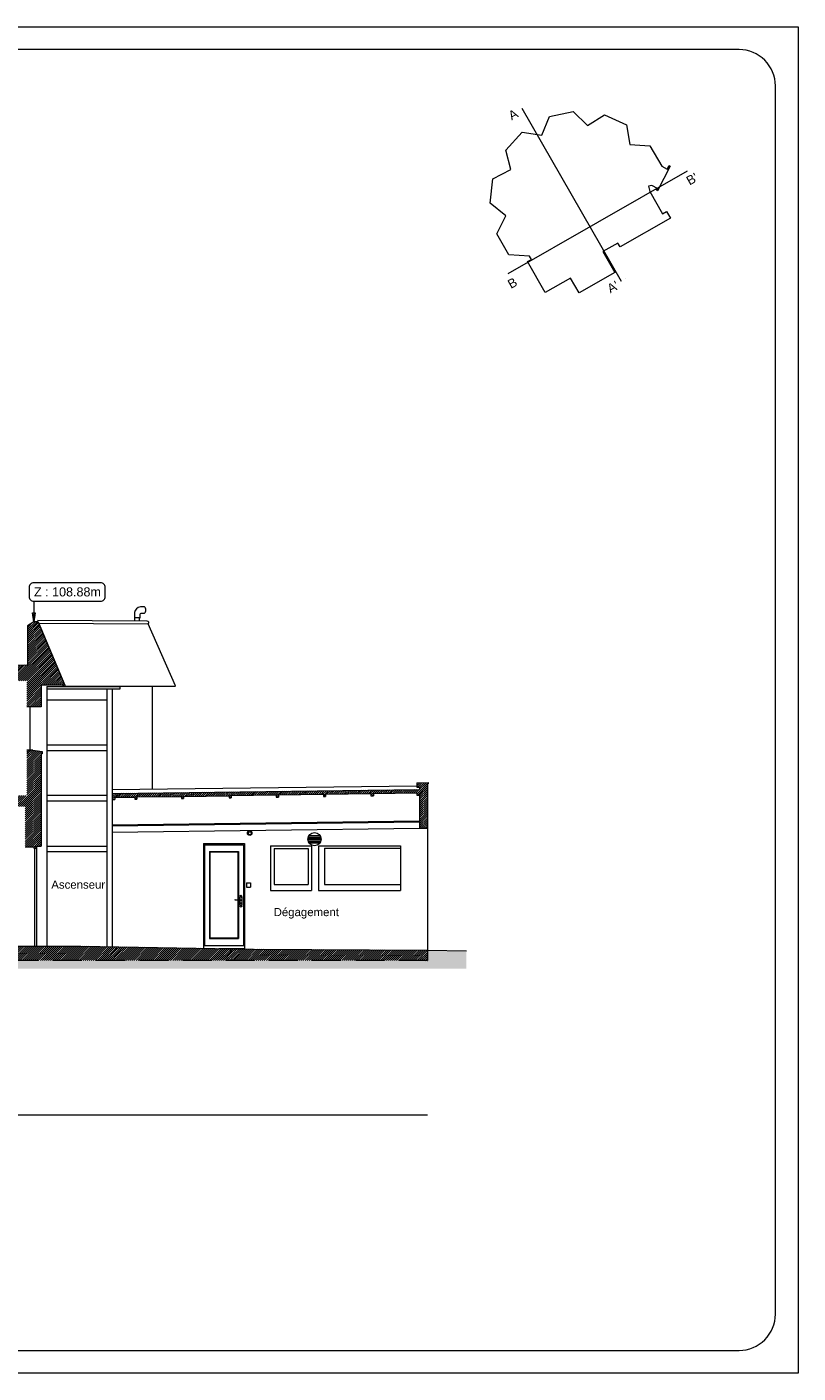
# Model space of a CAD drawing. Header units: metres. Extents: x 76.1 to 162.6, y 92.3 to 122.
# Tile 8 of 8: x 145.6 to 162.6, y 92.3 to 122. Entities that reach past the tile are written whole.
import ezdxf

# ---------------------------------------------------------------- set-up
doc = ezdxf.new("R2010")
doc.units = ezdxf.units.M
doc.header["$LTSCALE"] = 0.1
doc.linetypes.add('CACHE', pattern=[9.525, 6.35, -3.175])
doc.layers.get('0').update_dxf_attribs({"lineweight": 9})
for name, color, linetype, lineweight in [('0_Cadre', 7, 'Continuous', 9), ('_Alti', 115, 'Continuous', 9), ('_Fenêtres', 39, 'Continuous', 9), ('_Portes', 39, 'Continuous', 9), ('_TN', 37, 'Continuous', 9), ('Bâti_Hachure', 254, 'Continuous', 9), ('Bâti_Texte', 166, 'Continuous', 9), ('En retrait', 253, 'Continuous', 9), ('Mur', 7, 'Continuous', 9), ('Toiture', 251, 'Continuous', 9)]:
    doc.layers.add(name, color=color, linetype=linetype, lineweight=lineweight)
doc.styles.get("Standard").update_dxf_attribs({"font": 'arial.ttf'})
doc.styles.add('StylusBt', font='stylu.ttf')

msp = doc.modelspace()

# ---------------------------------------------------------------- hatches: boundary and pattern name
at = {"layer": '_TN'}
h = msp.add_hatch(dxfattribs=at)
h.set_pattern_fill('G_GEOLOG_2', color=256, scale=0.5, angle=270)
h.set_pattern_definition([(270, (0, 0), (0.5, -0.5), [0.125, -0.375]), (270, (0.05, 0), (0.5, -0.5), [0.125, -0.375]), (0, (0.1, -0.3), (0.5, 0.5), [0.125, -0.375]), (0, (0.1, -0.35), (0.5, 0.5), [0.125, -0.375]), (315, (0.05, -0.375), (0.5, -1e-16), [0.125, -0.5821068]), (315, (0.015, -0.41), (0.5, -1e-16), [0.125, -0.5821068]), (45, (0.275, -0.25), (1e-16, 0.5), [0.125, -0.5821068]), (45, (0.31, -0.285), (1e-16, 0.5), [0.125, -0.5821068]), (296.56505, (0.275, -0.375), (2e-10, -0.5), [0.125, -0.993034]), (296.56505, (0.23, -0.395), (2e-10, -0.5), [0.125, -0.993034]), (296.56505, (0.475, -0.175), (2e-10, -0.5), [0.125, -0.993034]), (296.56505, (0.43, -0.195), (2e-10, -0.5), [0.125, -0.993034]), (333.43495, (0.125, -0.125), (0.5, -3e-11), [0.125, -0.993034]), (333.43495, (0.1, -0.17), (0.5, -3e-11), [0.125, -0.993034]), (333.43495, (0.3, -0.07), (0.5, -3e-11), [0.125, -0.993034]), (333.43495, (0.325, -0.025), (0.5, -3e-11), [0.125, -0.993034]), (26.56505, (0.345, -0.445), (0.5, 2e-10), [0.125, -0.993034]), (26.56505, (0.325, -0.4), (0.5, 2e-10), [0.125, -0.993034]), (63.43495, (0.125, -0.075), (3e-11, 0.5), [0.125, -0.993034]), (63.43495, (0.17, -0.095), (3e-11, 0.5), [0.125, -0.993034])])
h.paths.add_polyline_path([(155.294, 101.614), (154.434, 101.625), (154.434, 101.402), (129.642, 101.402), (129.642, 101.653), (128.072, 101.714), (127.656, 101.73), (127.55, 101.691), (126.591, 101.751), (126.591, 101.227), (155.294, 101.227)])
at = {"layer": 'Bâti_Hachure'}
h = msp.add_hatch(dxfattribs=at)
h.set_pattern_fill('ANSI31', color=256, scale=0.01)
edge = h.paths.add_edge_path()
edge.add_line((139.669, 107.573), (145.604, 107.573))
edge.add_line((145.604, 107.573), (145.604, 107.004))
edge.add_line((145.604, 107.004), (145.916, 107.004))
edge.add_line((145.916, 107.004), (145.916, 107.478))
edge.add_line((145.916, 107.478), (146.327, 107.478))
edge.add_line((146.327, 107.478), (146.4, 107.478))
edge.add_line((146.4, 107.478), (146.4, 107.463))
edge.add_arc((146.419, 107.471), 0.0199, 201.9809, 383.8249)
edge.add_line((146.437, 107.479), (145.849, 108.88))
edge.add_line((145.849, 108.88), (145.753, 108.88))
edge.add_line((145.753, 108.88), (145.619, 108.792))
edge.add_line((145.619, 108.792), (145.619, 107.927))
edge.add_line((145.619, 107.927), (143.559, 107.877))
edge.add_line((143.559, 107.877), (142.657, 107.877))
edge.add_line((142.657, 107.877), (139.564, 107.877))
edge.add_line((139.564, 107.877), (139.564, 107.995))
edge.add_line((139.564, 107.995), (139.414, 107.995))
edge.add_line((139.414, 107.995), (139.414, 107.836))
edge.add_line((139.414, 107.836), (139.257, 107.717))
edge.add_line((139.257, 107.717), (139.076, 107.683))
edge.add_line((139.076, 107.683), (138.781, 107.674))
edge.add_line((138.781, 107.674), (138.19, 107.676))
edge.add_line((138.19, 107.676), (137.362, 107.74))
edge.add_line((137.362, 107.74), (137.362, 108.165))
edge.add_line((137.362, 108.165), (129.642, 108.165))
edge.add_line((129.642, 108.165), (129.642, 107.53))
edge.add_line((129.642, 107.53), (130.014, 107.53))
edge.add_line((130.014, 107.53), (130.014, 107.796))
edge.add_line((130.014, 107.796), (137.099, 107.793))
edge.add_line((137.099, 107.793), (137.099, 107.063))
edge.add_line((137.099, 107.063), (137.169, 107.063))
edge.add_line((137.169, 107.063), (137.169, 107.003))
edge.add_line((137.169, 107.003), (137.349, 107.003))
edge.add_line((137.349, 107.003), (137.349, 107.373))
edge.add_line((137.349, 107.373), (139.469, 107.373))
edge.add_line((139.469, 107.373), (139.463, 105.043))
edge.add_line((139.463, 105.043), (133.524, 105.043))
edge.add_line((133.524, 105.043), (130.014, 105.043))
edge.add_line((130.014, 105.043), (130.014, 106.011))
edge.add_line((130.014, 106.011), (129.828, 106.011))
edge.add_line((129.828, 106.011), (129.642, 105.994))
edge.add_line((129.642, 105.994), (129.642, 104.569))
edge.add_line((129.642, 104.569), (130.014, 104.569))
edge.add_line((130.014, 104.569), (130.014, 104.609))
edge.add_line((130.014, 104.609), (130.014, 104.802))
edge.add_line((130.014, 104.802), (139.463, 104.802))
edge.add_line((139.463, 104.802), (139.463, 104.322))
edge.add_line((139.463, 104.322), (139.463, 101.722))
edge.add_line((139.463, 101.722), (136.651, 101.722))
edge.add_line((136.651, 101.722), (136.655, 101.402))
edge.add_line((136.655, 101.402), (145.148, 101.402))
edge.add_line((145.148, 101.402), (145.241, 101.722))
edge.add_line((145.241, 101.722), (143.695, 101.722))
edge.add_line((143.695, 101.722), (143.695, 101.906))
edge.add_line((143.695, 101.906), (143.631, 101.906))
edge.add_line((143.631, 101.906), (143.62, 101.898))
edge.add_line((143.62, 101.898), (143.381, 101.898))
edge.add_line((143.381, 101.898), (143.381, 102.053))
edge.add_line((143.381, 102.053), (143.387, 102.059))
edge.add_line((143.387, 102.059), (143.387, 102.084))
edge.add_line((143.387, 102.084), (143.331, 102.084))
edge.add_line((143.331, 102.084), (143.314, 102.076))
edge.add_line((143.314, 102.076), (143.08, 102.076))
edge.add_line((143.08, 102.076), (143.08, 102.224))
edge.add_line((143.08, 102.224), (143.087, 102.229))
edge.add_line((143.087, 102.229), (143.087, 102.258))
edge.add_line((143.087, 102.258), (143.027, 102.258))
edge.add_line((143.027, 102.258), (143.018, 102.251))
edge.add_line((143.018, 102.251), (142.781, 102.251))
edge.add_line((142.781, 102.251), (142.781, 102.388))
edge.add_line((142.781, 102.388), (142.79, 102.394))
edge.add_line((142.79, 102.394), (142.79, 102.425))
edge.add_line((142.79, 102.425), (142.732, 102.425))
edge.add_line((142.732, 102.425), (142.721, 102.417))
edge.add_line((142.721, 102.417), (142.48, 102.417))
edge.add_line((142.48, 102.417), (142.48, 102.565))
edge.add_line((142.48, 102.565), (142.487, 102.57))
edge.add_line((142.487, 102.57), (142.487, 102.601))
edge.add_line((142.487, 102.601), (142.426, 102.601))
edge.add_line((142.426, 102.601), (142.417, 102.593))
edge.add_line((142.417, 102.593), (142.177, 102.593))
edge.add_line((142.177, 102.593), (142.177, 102.734))
edge.add_line((142.177, 102.734), (142.186, 102.742))
edge.add_line((142.186, 102.742), (142.186, 102.772))
edge.add_line((142.186, 102.772), (142.118, 102.772))
edge.add_line((142.118, 102.772), (142.113, 102.763))
edge.add_line((142.113, 102.763), (141.878, 102.763))
edge.add_line((141.878, 102.763), (141.878, 102.914))
edge.add_line((141.878, 102.914), (141.886, 102.923))
edge.add_line((141.886, 102.923), (141.886, 102.949))
edge.add_line((141.886, 102.949), (141.824, 102.949))
edge.add_line((141.824, 102.949), (141.813, 102.94))
edge.add_line((141.813, 102.94), (141.579, 102.94))
edge.add_line((141.579, 102.94), (141.579, 103.086))
edge.add_line((141.579, 103.086), (141.587, 103.094))
edge.add_line((141.587, 103.094), (141.587, 103.12))
edge.add_line((141.587, 103.12), (141.524, 103.12))
edge.add_line((141.524, 103.12), (141.513, 103.111))
edge.add_line((141.513, 103.111), (141.279, 103.111))
edge.add_line((141.279, 103.111), (141.279, 103.261))
edge.add_line((141.279, 103.261), (141.287, 103.269))
edge.add_line((141.287, 103.269), (141.287, 103.295))
edge.add_line((141.287, 103.295), (141.224, 103.295))
edge.add_line((141.224, 103.295), (141.214, 103.286))
edge.add_line((141.214, 103.286), (140.982, 103.286))
edge.add_line((140.982, 103.286), (140.982, 103.44))
edge.add_line((140.982, 103.44), (140.989, 103.448))
edge.add_line((140.989, 103.448), (140.989, 103.474))
edge.add_line((140.989, 103.474), (140.927, 103.474))
edge.add_line((140.927, 103.474), (140.918, 103.467))
edge.add_line((140.918, 103.467), (140.402, 103.467))
edge.add_line((140.402, 103.467), (140.431, 103.31))
edge.add_line((140.431, 103.31), (140.805, 103.31))
edge.add_line((140.805, 103.31), (142.337, 102.407))
edge.add_line((142.337, 102.407), (142.337, 101.722))
edge.add_line((142.337, 101.722), (139.669, 101.722))
edge.add_line((139.669, 101.722), (139.669, 103.31))
edge.add_line((139.669, 103.31), (140.431, 103.31))
edge.add_line((140.431, 103.31), (140.402, 103.467))
edge.add_line((140.402, 103.467), (139.669, 103.467))
edge.add_line((139.669, 103.467), (139.669, 107.573))
h = msp.add_hatch(dxfattribs=at)
h.set_pattern_fill('ANSI31', color=256, scale=0.01)
h.paths.add_polyline_path([(145.916, 105.966), (145.936, 105.966), (145.936, 106.014), (145.737, 106.049), (145.604, 106.049), (145.604, 105.043), (143.653, 105.043), (143.653, 104.974), (143.661, 104.974), (143.661, 104.802), (145.568, 104.802), (145.568, 103.91), (145.756, 103.91), (145.818, 103.886), (145.818, 103.931), (145.916, 103.931)])
h = msp.add_hatch(dxfattribs=at)
h.set_pattern_fill('ANSI31', color=256, scale=0.01)
h.paths.add_polyline_path([(154.434, 105.329), (154.203, 105.327), (154.203, 105.232), (154.263, 105.232), (154.263, 105.176), (147.482, 105.091), (147.482, 105.005), (147.493, 105.005), (147.493, 104.957), (147.541, 104.958), (147.54, 105.006), (147.982, 105.012), (147.983, 104.964), (148.028, 104.965), (148.028, 105.013), (149.009, 105.027), (149.01, 104.979), (149.056, 104.979), (149.055, 105.027), (150.061, 105.042), (150.062, 104.994), (150.106, 104.995), (150.105, 105.043), (151.102, 105.057), (151.103, 105.009), (151.152, 105.01), (151.151, 105.058), (152.141, 105.072), (152.142, 105.024), (152.191, 105.025), (152.19, 105.073), (153.186, 105.087), (153.187, 105.039), (153.245, 105.04), (153.244, 105.088), (154.199, 105.102), (154.199, 105.054), (154.263, 105.055), (154.263, 104.322), (154.434, 104.324)])
h = msp.add_hatch(dxfattribs=at)
h.set_pattern_fill('ANSI31', color=256, scale=0.01)
h.paths.add_polyline_path([(147.553, 101.708), (146.786, 101.722), (145.241, 101.722), (145.148, 101.402), (147.641, 101.402)])
h = msp.add_hatch(dxfattribs=at)
h.set_pattern_fill('ANSI31', color=256, scale=0.01)
h.paths.add_polyline_path([(150.066, 101.663), (147.553, 101.708), (147.641, 101.402), (150.226, 101.402)])
h = msp.add_hatch(dxfattribs=at)
h.set_pattern_fill('ANSI31', color=256, scale=0.01)
h.paths.add_polyline_path([(154.434, 101.632), (150.598, 101.653), (150.066, 101.663), (150.226, 101.402), (154.434, 101.402)])

# ---------------------------------------------------------------- linework, layer by layer
at = {"flags": 128}
msp.add_lwpolyline([(158.305, 117.046), (158.569, 116.585), (157.779, 116.133), (157.591, 116.463), (157.029, 116.145), (156.644, 116.825), (156.731, 116.874), (156.69, 116.947), (156.23, 116.973), (155.965, 117.438), (156.164, 117.835), (155.822, 118.118), (155.88, 118.65), (156.275, 118.855), (156.164, 119.286), (156.523, 119.682), (156.96, 119.614), (157.124, 120.029), (157.648, 120.138), (157.962, 119.825), (158.339, 120.064), (158.827, 119.844), (158.897, 119.408), (159.342, 119.38), (159.601, 118.927), (159.725, 118.864), (159.766, 118.945), (159.788, 118.934), (159.511, 118.387), (159.489, 118.398), (159.51, 118.44), (159.385, 118.505), (159.313, 118.488), (159.341, 118.372), (159.623, 117.876), (159.709, 117.927), (159.796, 117.781), (158.683, 117.149), (158.634, 117.235)], close=True, dxfattribs=at)
at = {"color": 1, "flags": 128}
for points in [[(156.61, 120.261, 0, 0.024, 0), (156.564, 120.235, 0, 0, 0), (156.519, 120.209, 0, 0, 0)], [(158.797, 116.445, 0, 0.024, 0), (158.751, 116.419, 0, 0, 0), (158.706, 116.393, 0, 0, 0)]]:
    msp.add_lwpolyline(points, format="xyseb", dxfattribs=at)
msp.add_lwpolyline([(156.519, 120.209), (158.706, 116.393)], dxfattribs=at)
at = {"flags": 128}
msp.add_lwpolyline([(160.165, 118.821), (156.208, 116.553)], dxfattribs=at)
for points in [[(160.113, 118.911, 0, 0.024, 0), (160.139, 118.866, 0, 0, 0), (160.165, 118.821, 0, 0, 0)], [(156.156, 116.643, 0, 0.024, 0), (156.182, 116.598, 0, 0, 0), (156.208, 116.553, 0, 0, 0)]]:
    msp.add_lwpolyline(points, format="xyseb", dxfattribs=at)
at = {"layer": '0_Cadre'}
msp.add_lwpolyline([(120.609, 122.003), (162.609, 122.003), (162.609, 92.303), (120.609, 92.303)], close=True, dxfattribs=at)
msp.add_lwpolyline([(122.409, 92.803), (161.309, 92.803, 0.414214), (162.109, 93.603), (162.109, 120.703, 0.414214), (161.309, 121.503), (122.409, 121.503, 0.414214), (121.609, 120.703), (121.609, 93.603, 0.414214)], format="xyb", close=True, dxfattribs=at)
at = {"layer": '_Alti'}
msp.add_line((129.642, 98), (154.434, 98), dxfattribs=at)
at = {"layer": '_Alti', "color": 115, "lineweight": 9, "elevation": 0, "flags": 128}
msp.add_lwpolyline([(145.653, 109.433, 0.414214), (145.753, 109.333), (147.229, 109.333, 0.414214), (147.329, 109.433), (147.329, 109.638, 0.414214), (147.229, 109.738), (145.753, 109.738, 0.414214), (145.653, 109.638)], format="xyb", close=True, dxfattribs=at)
msp.add_lwpolyline([(145.756, 109.333), (145.753, 108.874), (145.753, 108.88)], dxfattribs=at)
msp.add_lwpolyline([(145.786, 109.073), (145.753, 108.874), (145.723, 109.074)], close=True, dxfattribs=at)
at = {"layer": '_Fenêtres', "elevation": 0, "flags": 128}
msp.add_lwpolyline([(145.664, 107.004), (145.664, 106.049)], dxfattribs=at)
at = {"layer": '_Portes', "elevation": 0, "flags": 128}
for points in [[(145.767, 103.886), (145.767, 101.722)], [(145.818, 103.886), (145.818, 101.722)]]:
    msp.add_lwpolyline(points, dxfattribs=at)
at = {"layer": '_TN', "elevation": 0, "flags": 128}
msp.add_lwpolyline([(155.294, 101.614), (155.294, 101.614), (154.434, 101.625)], dxfattribs=at)
at = {"layer": 'En retrait', "elevation": 0, "flags": 128}
for points in [[(148.088, 108.903), (148.088, 108.963), (148.102, 108.963), (148.102, 109.048, -0.410822), (148.12, 109.069), (148.193, 109.069, 0.518688), (148.193, 109.205), (148.107, 109.205, 0.338767), (147.973, 109.083), (147.973, 108.903)], [(145.835, 108.915), (148.25, 108.902, -0.574887), (148.279, 108.835, 0.574887)]]:
    msp.add_lwpolyline(points, format="xyb", dxfattribs=at)
for points in [[(145.863, 108.848), (148.279, 108.835)], [(148.088, 108.963), (147.973, 108.963)], [(148.883, 107.462), (148.279, 108.835)], [(146.045, 107.448), (146.045, 101.726)], [(146.045, 107.448), (147.661, 107.448)], [(146.045, 107.401), (147.661, 107.401)], [(146.436, 107.461), (148.883, 107.461)], [(147.362, 107.401), (147.362, 101.712)], [(147.482, 107.401), (147.482, 105.091)], [(147.661, 107.401), (147.661, 107.448)], [(148.367, 107.461), (148.367, 105.19)], [(146.045, 107.155), (147.362, 107.155)], [(146.045, 106.161), (147.362, 106.161)], [(146.045, 106.04), (147.362, 106.04)], [(147.482, 105.18), (154.203, 105.256)], [(146.045, 105.053), (147.362, 105.053)], [(146.045, 104.925), (147.362, 104.925)], [(147.482, 105.005), (147.482, 101.709)], [(147.482, 104.402), (154.263, 104.485)], [(147.482, 104.378), (154.263, 104.462)], [(147.482, 104.238), (154.263, 104.322)], [(154.434, 104.324), (154.434, 101.632)], [(149.498, 103.985), (149.498, 101.673)], [(149.498, 103.985), (150.405, 103.985)], [(149.519, 103.957), (149.519, 101.734)], [(149.519, 103.957), (150.382, 103.957)], [(150.382, 103.957), (150.382, 101.734)], [(150.405, 103.985), (150.405, 101.667)], [(151.799, 104.1), (152.088, 104.1)], [(151.799, 104.068), (152.089, 104.068)], [(151.807, 104.13), (152.081, 104.13)], [(151.807, 104.032), (152.081, 104.032)], [(151.822, 104.163), (152.065, 104.163)], [(151.824, 103.999), (152.064, 103.999)], [(146.045, 103.931), (147.362, 103.931)], [(146.045, 103.812), (147.362, 103.812)], [(149.628, 103.81), (149.628, 101.892)], [(149.628, 103.81), (150.267, 103.81)], [(149.638, 103.8), (149.638, 101.902)], [(149.638, 103.8), (150.257, 103.8)], [(150.257, 103.8), (150.257, 101.902)], [(150.267, 103.81), (150.267, 101.892)], [(150.975, 103.937), (150.975, 102.947)], [(150.975, 103.937), (151.879, 103.937)], [(151.055, 103.874), (151.055, 103.085)], [(151.055, 103.874), (151.803, 103.874)], [(151.803, 103.874), (151.803, 103.085)], [(151.879, 103.937), (151.879, 102.947)], [(152.035, 103.936), (152.035, 102.947)], [(152.035, 103.936), (153.84, 103.936)], [(152.169, 103.881), (152.169, 103.079)], [(152.169, 103.881), (153.84, 103.881)], [(153.84, 103.936), (153.84, 102.947)], [(150.447, 103.116), (150.447, 103.027)], [(150.447, 103.116), (150.537, 103.116)], [(150.537, 103.116), (150.537, 103.027)], [(151.055, 103.085), (151.803, 103.085)], [(152.169, 103.079), (153.84, 103.079)], [(150.304, 102.817), (150.304, 102.825), (150.322, 102.847), (150.339, 102.825), (150.339, 102.817)], [(150.304, 102.817), (150.313, 102.817)], [(150.304, 102.745), (150.304, 102.801)], [(150.304, 102.801), (150.313, 102.801)], [(150.313, 102.817), (150.313, 102.801)], [(150.33, 102.817), (150.339, 102.817)], [(150.33, 102.817), (150.33, 102.801)], [(150.33, 102.801), (150.339, 102.801)], [(150.339, 102.801), (150.339, 102.623)], [(150.447, 103.027), (150.537, 103.027)], [(150.975, 102.947), (151.879, 102.947)], [(152.035, 102.947), (153.84, 102.947)], [(150.304, 102.623), (150.304, 102.732)], [(150.304, 102.623), (150.313, 102.623)], [(150.339, 102.609), (150.339, 102.596), (150.322, 102.58), (150.304, 102.596), (150.304, 102.609)], [(150.304, 102.609), (150.313, 102.609)], [(150.313, 102.623), (150.313, 102.609)], [(150.33, 102.623), (150.339, 102.623)], [(150.33, 102.623), (150.33, 102.609)], [(150.33, 102.609), (150.339, 102.609)], [(149.628, 101.892), (150.267, 101.892)], [(149.638, 101.902), (150.257, 101.902)], [(149.498, 101.734), (150.405, 101.734)], [(149.841, 101.667), (150.405, 101.667)]]:
    msp.add_lwpolyline(points, dxfattribs=at)
msp.add_lwpolyline([(150.198, 102.736, -0.554146), (150.198, 102.753), (150.321, 102.743, -0.857858), (150.321, 102.732)], format="xyb", close=True, dxfattribs=at)
msp.add_lwpolyline([(150.316, 102.676), (150.328, 102.676), (150.328, 102.654), (150.316, 102.654)], close=True, dxfattribs=at)
at = {"layer": 'En retrait'}
for centre, radius in [((150.517, 104.213, 0), 0.0497), ((150.518, 104.211, 0), 0.0313), ((151.944, 104.081, 0), 0.146)]:
    msp.add_circle(centre, radius, dxfattribs=at)
at = {"layer": 'Mur', "elevation": 0, "flags": 128}
for points in [[(145.849, 108.88), (145.753, 108.88), (145.619, 108.792), (145.619, 107.927)], [(145.916, 107.478), (145.916, 107.004)], [(145.916, 107.004), (145.604, 107.004)], [(145.737, 106.049), (145.604, 106.049)], [(145.737, 106.049), (145.936, 106.014)], [(145.916, 105.966), (145.916, 103.931)], [(145.936, 105.966), (145.916, 105.966)], [(145.936, 106.014), (145.936, 105.966)], [(147.482, 105.091), (154.263, 105.176)], [(154.203, 105.327), (154.455, 105.33)], [(154.203, 105.327), (154.203, 105.232)], [(154.203, 105.232), (154.263, 105.232)], [(154.263, 105.232), (154.263, 105.176)], [(154.434, 105.304), (154.434, 104.324)], [(154.455, 105.304), (154.434, 105.304)], [(154.455, 105.329), (154.455, 105.304)], [(147.482, 105.091), (147.482, 105.005)], [(147.482, 105.005), (147.493, 105.005)], [(147.493, 105.005), (147.493, 104.957)], [(147.493, 104.957), (147.541, 104.958)], [(147.54, 105.006), (147.982, 105.012)], [(147.54, 105.006), (147.541, 104.958)], [(147.982, 105.012), (147.983, 104.964)], [(147.983, 104.964), (148.028, 104.965)], [(148.028, 105.013), (149.009, 105.027)], [(148.028, 105.013), (148.028, 104.965)], [(149.009, 105.027), (149.01, 104.979)], [(149.01, 104.979), (149.056, 104.979)], [(149.055, 105.027), (150.061, 105.042)], [(149.055, 105.027), (149.056, 104.979)], [(150.061, 105.042), (150.062, 104.994)], [(150.062, 104.994), (150.106, 104.995)], [(150.105, 105.043), (151.102, 105.057)], [(150.105, 105.043), (150.106, 104.995)], [(151.102, 105.057), (151.103, 105.009)], [(151.103, 105.009), (151.152, 105.01)], [(151.151, 105.058), (152.141, 105.072)], [(151.151, 105.058), (151.152, 105.01)], [(152.141, 105.072), (152.142, 105.024)], [(152.142, 105.024), (152.191, 105.025)], [(152.19, 105.073), (153.186, 105.087)], [(152.19, 105.073), (152.191, 105.025)], [(153.186, 105.087), (153.187, 105.039)], [(153.187, 105.039), (153.245, 105.04)], [(153.244, 105.088), (154.199, 105.102)], [(153.244, 105.088), (153.245, 105.04)], [(154.199, 105.102), (154.199, 105.054)], [(154.199, 105.054), (154.264, 105.055)], [(154.263, 105.055), (154.263, 104.322)], [(154.263, 104.322), (154.434, 104.324)], [(145.568, 103.91), (145.756, 103.91)], [(145.756, 103.91), (145.756, 103.886)], [(145.756, 103.886), (145.818, 103.886)], [(145.818, 103.931), (145.916, 103.931)], [(145.818, 103.931), (145.818, 103.886)], [(143.695, 101.722), (146.786, 101.722), (150.598, 101.653), (154.434, 101.632)], [(154.434, 101.632), (154.434, 101.402)]]:
    msp.add_lwpolyline(points, dxfattribs=at)
at = {"layer": 'Mur', "flags": 128}
msp.add_lwpolyline([(137.362, 108.165), (137.362, 107.74), (138.19, 107.676), (138.781, 107.674), (139.076, 107.683), (139.257, 107.717), (139.414, 107.836), (139.414, 107.995), (139.564, 107.995), (139.564, 107.877), (142.657, 107.877), (143.559, 107.877), (145.619, 107.927)], dxfattribs=at)
at = {"layer": 'Mur', "linetype": 'CACHE', "elevation": 0, "flags": 128}
msp.add_lwpolyline([(154.434, 101.402), (154.434, 101.402), (129.642, 101.402)], dxfattribs=at)
at = {"layer": 'Toiture', "elevation": 0, "flags": 128}
msp.add_lwpolyline([(145.849, 108.88), (146.437, 107.478), (146.437, 107.464, -0.676323), (146.4, 107.463), (146.4, 107.478), (146.327, 107.478), (145.916, 107.478)], format="xyb", dxfattribs=at)

# ---------------------------------------------------------------- texts
at = {"color": 1}
for s, p in [('A', (156.293, 119.937)), ("A'", (158.47, 116.12))]:
    msp.add_text(s, height=0.2, rotation=29.4419, dxfattribs=at).set_placement(p)
for s, p in [("B'", (160.216, 118.502)), ('B', (156.277, 116.22))]:
    msp.add_text(s, height=0.2, rotation=29.4419).set_placement(p)
at = {"layer": '_Alti', "color": 115, "insert": (145.759, 109.638, 0.01), "char_height": 0.2, "width": 1.54726, "attachment_point": 1, "style": 'StylusBt'}
msp.add_mtext('{\\fArial|b0|i0|c0|p34;\\W0.99;Z : 108.88m}', dxfattribs=at)
at = {"layer": 'Bâti_Texte'}
for s, p in [('Ascenseur', (146.141, 102.99, 0)), ('Dégagement', (151.044, 102.384, 0))]:
    msp.add_text(s, height=0.18, dxfattribs=at).set_placement(p)

doc.saveas('drawing.dxf')
